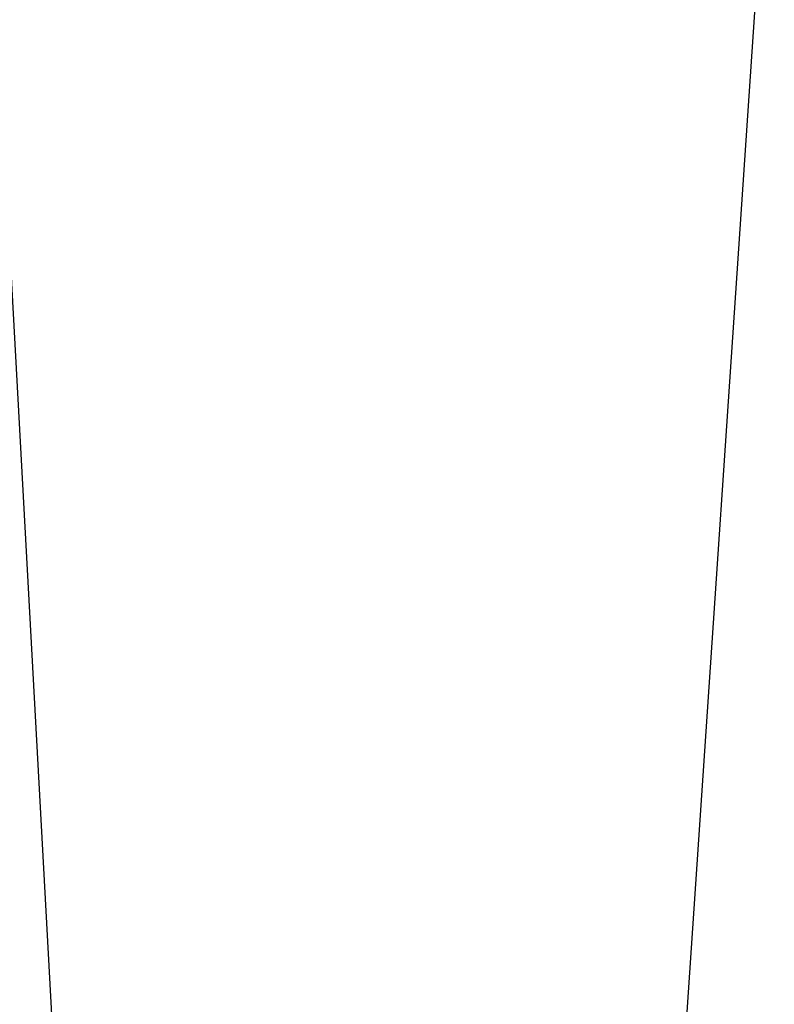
# Model space of a CAD drawing. Extents: x 199 to 1388, y 138 to 979.
# Tile 153 of 155: x 1040 to 1091, y 745 to 811. Entities that reach past the tile are written whole.
import ezdxf
from ezdxf.lldxf.tags import DXFTag

# ---------------------------------------------------------------- set-up
doc = ezdxf.new("R2010")
doc.units = 0
doc.layers.add('02 Raster Gebäude-A07ET47NDI', color=7, linetype='Continuous', lineweight=25)
doc.layers.add('UPO_Loop2', color=140, linetype='Continuous', lineweight=30, true_color=0x00bfff)
tags = doc.linetypes.add('Raster-A07ET47ODI', pattern=[0.2, 0.1, -0.05, 0, -0.05]).pattern_tags.tags
tags[10:11] = [DXFTag(74, 4), DXFTag(75, 0), DXFTag(340, '0'), DXFTag(46, 1.0), DXFTag(50, 0.0), DXFTag(44, 0.0), DXFTag(45, 0.0)]
tags[8:9] = [DXFTag(74, 4), DXFTag(75, 0), DXFTag(340, '0'), DXFTag(46, 1.0), DXFTag(50, 0.0), DXFTag(44, 0.0), DXFTag(45, 0.0)]
tags[6:7] = [DXFTag(74, 4), DXFTag(75, 0), DXFTag(340, '0'), DXFTag(46, 1.0), DXFTag(50, 0.0), DXFTag(44, 0.0), DXFTag(45, 0.0)]
tags[4:5] = [DXFTag(74, 4), DXFTag(75, 0), DXFTag(340, '0'), DXFTag(46, 1.0), DXFTag(50, 0.0), DXFTag(44, 0.0), DXFTag(45, 0.0)]

# ---------------------------------------------------------------- blocks, each defined once
blk = doc.blocks.new('Referenz-A07ET47ZDI', base_point=(226.995, 158.1))
at = {"layer": '02 Raster Gebäude-A07ET47NDI', "linetype": 'Raster-A07ET47ODI', "ltscale": 56.250004}
for p, q in [((1029.615, 968.986), (1066.67, 292.065)), ((1090.516, 831.052), (1056.977, 334.699))]:
    blk.add_line(p, q, dxfattribs=at)

msp = doc.modelspace()

# ---------------------------------------------------------------- block references
at = {"layer": 'UPO_Loop2', "color": 219, "lineweight": 80, "ltscale": 4000.00006, "true_color": 0x642165}
msp.add_blockref('Referenz-A07ET47ZDI', (226.995, 158.1), dxfattribs=at)

doc.saveas('drawing.dxf')
